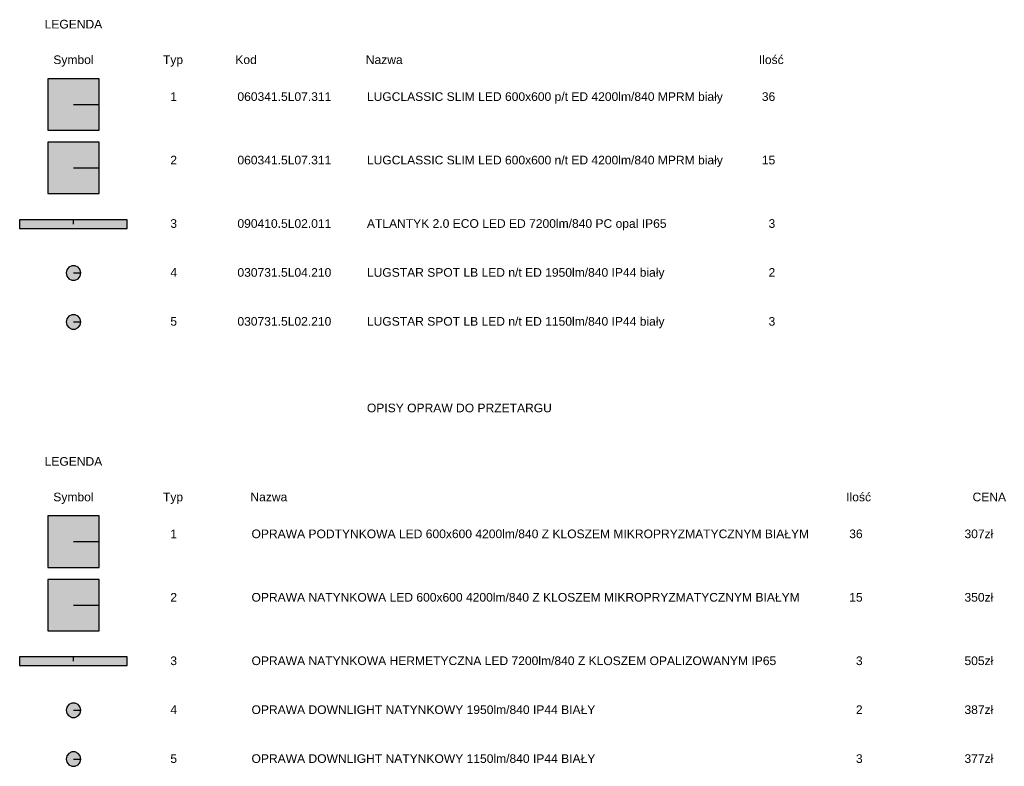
# Model space of a CAD drawing. Header units: millimetres. Extents: x -94648 to 68781, y -29623 to 11990.
# Tile 20 of 181: x -39276 to -38136, y -13799 to -12935. Entities that reach past the tile are written whole.
import ezdxf
from ezdxf.enums import TextEntityAlignment as Align

# ---------------------------------------------------------------- set-up
doc = ezdxf.new("R2010")
doc.units = ezdxf.units.MM
for name, color, linetype in [('rexp_Leuchten_Besch', 7, 'Continuous'), ('rexp_Lista elementów', 7, 'Continuous'), ('rexp_Oprawy', 7, 'Continuous')]:
    doc.layers.add(name, color=color, linetype=linetype)
doc.styles.get("Standard").update_dxf_attribs({"font": 'arial.ttf'})

# ---------------------------------------------------------------- blocks, each defined once
blk = doc.blocks.new('rexp_lib_21')
at = {"layer": 'rexp_Oprawy', "true_color": 0xb20000}
blk.add_hatch(color=14, dxfattribs=at).paths.add_polyline_path([(0.085, 0), (0.077, 0.037), (0.053, 0.066), (0.019, 0.083), (-0.019, 0.083), (-0.053, 0.066), (-0.077, 0.037), (-0.085, 0), (-0.077, -0.037), (-0.053, -0.066), (-0.019, -0.083), (0.019, -0.083), (0.053, -0.066), (0.077, -0.037)])
at = {"layer": 'rexp_Oprawy', "color": 14, "true_color": 0xb20000}
blk.add_lwpolyline([(0.085, 0), (0.077, 0.037), (0.053, 0.066), (0.019, 0.083), (-0.019, 0.083), (-0.053, 0.066), (-0.077, 0.037), (-0.085, 0), (-0.077, -0.037), (-0.053, -0.066), (-0.019, -0.083), (0.019, -0.083), (0.053, -0.066), (0.077, -0.037)], close=True, dxfattribs=at)
at = {"layer": 'rexp_Oprawy', "color": 7}
blk.add_lwpolyline([(0.085, 0), (0.077, 0.037), (0.053, 0.066), (0.019, 0.083), (-0.019, 0.083), (-0.053, 0.066), (-0.077, 0.037), (-0.085, 0), (-0.077, -0.037), (-0.053, -0.066), (-0.019, -0.083), (0.019, -0.083), (0.053, -0.066), (0.077, -0.037)], close=True, dxfattribs=at)
blk.add_lwpolyline([(0, 0), (0.085, 0)], dxfattribs=at)
at = {"layer": 'rexp_Leuchten_Besch', "flags": 8}
blk.add_attdef('Label', (0.05, 0.05), '', height=0.1, dxfattribs=at)
blk = doc.blocks.new('rexp_lib_17')
at = {"layer": 'rexp_Oprawy', "true_color": 0xff007f}
blk.add_hatch(color=230, dxfattribs=at).paths.add_polyline_path([(0.085, 0), (0.077, 0.037), (0.053, 0.066), (0.019, 0.083), (-0.019, 0.083), (-0.053, 0.066), (-0.077, 0.037), (-0.085, 0), (-0.077, -0.037), (-0.053, -0.066), (-0.019, -0.083), (0.019, -0.083), (0.053, -0.066), (0.077, -0.037)])
at = {"layer": 'rexp_Oprawy', "color": 230, "true_color": 0xff007f}
blk.add_lwpolyline([(0.085, 0), (0.077, 0.037), (0.053, 0.066), (0.019, 0.083), (-0.019, 0.083), (-0.053, 0.066), (-0.077, 0.037), (-0.085, 0), (-0.077, -0.037), (-0.053, -0.066), (-0.019, -0.083), (0.019, -0.083), (0.053, -0.066), (0.077, -0.037)], close=True, dxfattribs=at)
at = {"layer": 'rexp_Oprawy', "color": 7}
blk.add_lwpolyline([(0.085, 0), (0.077, 0.037), (0.053, 0.066), (0.019, 0.083), (-0.019, 0.083), (-0.053, 0.066), (-0.077, 0.037), (-0.085, 0), (-0.077, -0.037), (-0.053, -0.066), (-0.019, -0.083), (0.019, -0.083), (0.053, -0.066), (0.077, -0.037)], close=True, dxfattribs=at)
blk.add_lwpolyline([(0, 0), (0.085, 0)], dxfattribs=at)
at = {"layer": 'rexp_Leuchten_Besch', "flags": 8}
blk.add_attdef('Label', (0.05, 0.05), '', height=0.1, dxfattribs=at)
blk = doc.blocks.new('rexp_lib_13')
at = {"layer": 'rexp_Oprawy', "true_color": 0xff7f00}
blk.add_hatch(color=30, dxfattribs=at).paths.add_polyline_path([(-0.05, -0.623), (0.05, -0.623), (0.05, 0.623), (-0.05, 0.623)])
at = {"layer": 'rexp_Oprawy', "color": 30, "true_color": 0xff7f00}
blk.add_lwpolyline([(-0.05, -0.623), (0.05, -0.623), (0.05, 0.623), (-0.05, 0.623)], close=True, dxfattribs=at)
at = {"layer": 'rexp_Oprawy', "color": 7}
blk.add_lwpolyline([(-0.05, -0.623), (0.05, -0.623), (0.05, 0.623), (-0.05, 0.623)], close=True, dxfattribs=at)
blk.add_lwpolyline([(0, 0), (0.05, 0)], dxfattribs=at)
at = {"layer": 'rexp_Leuchten_Besch', "flags": 8}
blk.add_attdef('Label', (0.05, 0.05), '', height=0.1, dxfattribs=at)
blk = doc.blocks.new('rexp_lib_9')
at = {"layer": 'rexp_Oprawy', "true_color": 0xff00ff}
blk.add_hatch(color=6, dxfattribs=at).paths.add_polyline_path([(-0.298, -0.298), (0.298, -0.298), (0.298, 0.298), (-0.298, 0.298)])
at = {"layer": 'rexp_Oprawy', "color": 6, "true_color": 0xff00ff}
blk.add_lwpolyline([(-0.298, -0.298), (0.298, -0.298), (0.298, 0.298), (-0.298, 0.298)], close=True, dxfattribs=at)
at = {"layer": 'rexp_Oprawy', "color": 7}
blk.add_lwpolyline([(-0.298, -0.298), (0.298, -0.298), (0.298, 0.298), (-0.298, 0.298)], close=True, dxfattribs=at)
blk.add_lwpolyline([(0, 0), (0.298, 0)], dxfattribs=at)
at = {"layer": 'rexp_Leuchten_Besch', "flags": 8}
blk.add_attdef('Label', (0.05, 0.05), '', height=0.1, dxfattribs=at)
blk = doc.blocks.new('rexp_lib_5')
at = {"layer": 'rexp_Oprawy', "true_color": 0xffff00}
blk.add_hatch(color=2, dxfattribs=at).paths.add_polyline_path([(-0.298, -0.298), (0.298, -0.298), (0.298, 0.298), (-0.298, 0.298)])
at = {"layer": 'rexp_Oprawy', "color": 2, "true_color": 0xffff00}
blk.add_lwpolyline([(-0.298, -0.298), (0.298, -0.298), (0.298, 0.298), (-0.298, 0.298)], close=True, dxfattribs=at)
at = {"layer": 'rexp_Oprawy', "color": 7}
blk.add_lwpolyline([(-0.298, -0.298), (0.298, -0.298), (0.298, 0.298), (-0.298, 0.298)], close=True, dxfattribs=at)
blk.add_lwpolyline([(0, 0), (0.298, 0)], dxfattribs=at)
at = {"layer": 'rexp_Leuchten_Besch', "flags": 8}
blk.add_attdef('Label', (0.05, 0.05), '', height=0.1, dxfattribs=at)

msp = doc.modelspace()

# ---------------------------------------------------------------- block references
at = {"layer": 'rexp_Lista elementów', "xscale": 100, "yscale": 100, "zscale": 100}
for name, p in [('rexp_lib_5', (-39214.20682, -13033.29025)), ('rexp_lib_9', (-39214.20682, -13106.74182)), ('rexp_lib_17', (-39214.20682, -13228.40622)), ('rexp_lib_21', (-39214.20682, -13285.02741)), ('rexp_lib_5', (-39214.20682, -13539.41257)), ('rexp_lib_9', (-39214.20682, -13612.86414)), ('rexp_lib_17', (-39214.20682, -13734.52854)), ('rexp_lib_21', (-39214.20682, -13791.14973))]:
    msp.add_blockref(name, p, dxfattribs=at)
at = {"layer": 'rexp_Lista elementów', "xscale": 100, "yscale": 100, "zscale": 100, "rotation": 90}
for p in [(-39214.20682, -13171.78161), (-39214.20682, -13677.90393)]:
    msp.add_blockref('rexp_lib_13', p, dxfattribs=at)

# ---------------------------------------------------------------- texts
at = {"layer": 'rexp_Lista elementów', "color": 7, "true_color": 0xffffff}
for s, p in [('LEGENDA', (-39214.20682, -12945.41132)), ('Symbol', (-39214.20682, -12986.56447)), ('Typ', (-39098.85116, -12986.56447)), ('Kod', (-39014.20682, -12986.56447)), ('Nazwa', (-38854.22564, -12986.56447)), ('Ilość', (-38405.94268, -12986.56447)), ('LEGENDA', (-39214.20682, -13451.53364)), ('Symbol', (-39214.20682, -13492.68679)), ('Typ', (-39098.85116, -13492.68679)), ('Nazwa', (-38987.88125, -13492.68679)), ('Ilość', (-38304.71822, -13492.68679)), ('CENA', (-38153.3729, -13492.68679))]:
    msp.add_text(s, height=10, dxfattribs=at).set_placement(p, align=Align.CENTER)
for s, p in [('1', (-39094.20682, -13029.25418)), ('36', (-38401.29833, -13029.25418)), ('2', (-39094.20682, -13102.70575)), ('15', (-38401.29833, -13102.70575)), ('3', (-39094.20682, -13176.15732)), ('3', (-38401.29833, -13176.15732)), ('4', (-39094.20682, -13232.78533)), ('2', (-38401.29833, -13232.78533)), ('5', (-39094.20682, -13289.40652)), ('3', (-38401.29833, -13289.40652)), ('1', (-39094.20682, -13535.3765)), ('36', (-38300.07387, -13535.3765)), ('307zł', (-38148.72856, -13535.3765)), ('2', (-39094.20682, -13608.82807)), ('15', (-38300.07387, -13608.82807)), ('350zł', (-38148.72856, -13608.82807)), ('3', (-39094.20682, -13682.27964)), ('3', (-38300.07387, -13682.27964)), ('505zł', (-38148.72856, -13682.27964)), ('4', (-39094.20682, -13738.90765)), ('2', (-38300.07387, -13738.90765)), ('387zł', (-38148.72856, -13738.90765)), ('5', (-39094.20682, -13795.52884)), ('3', (-38300.07387, -13795.52884)), ('377zł', (-38148.72856, -13795.52884))]:
    msp.add_text(s, height=10, dxfattribs=at).set_placement(p, align=Align.RIGHT)
at = {"layer": 'rexp_Lista elementów', "color": 7, "true_color": 0xffffff, "char_height": 10, "attachment_point": 1}
for s, insert, width in [('060341.5L07.311', (-39024.25835, -13019.25418), 145), ('LUGCLASSIC SLIM LED 600x600 p/t ED 4200lm/840 MPRM biały', (-38874.25835, -13019.25418), 680.6578922), ('060341.5L07.311', (-39024.25835, -13092.70575), 145), ('LUGCLASSIC SLIM LED 600x600 n/t ED 4200lm/840 MPRM biały', (-38874.25835, -13092.70575), 761.2443587), ('090410.5L02.011', (-39024.25835, -13166.15732), 145), ('ATLANTYK 2.0 ECO LED ED 7200lm/840 PC opal IP65', (-38874.25835, -13166.15732), 746.5029319), ('030731.5L04.210', (-39024.25835, -13222.78533), 145), ('LUGSTAR SPOT LB LED n/t ED 1950lm/840 IP44 biały', (-38874.25835, -13222.78533), 711.1235076), ('030731.5L02.210', (-39024.25835, -13279.40652), 145), ('LUGSTAR SPOT LB LED n/t ED 1150lm/840 IP44 biały', (-38874.25835, -13279.40652), 706.2096987), ('OPISY OPRAW DO PRZETARGU', (-38874.25835, -13379.64823), 706.2096987), ('OPRAWA PODTYNKOWA LED 600x600 4200lm/840 Z KLOSZEM MIKROPRYZMATYCZNYM BIAŁYM', (-39007.91395, -13525.3765), 680.6578922), ('OPRAWA NATYNKOWA LED 600x600 4200lm/840 Z KLOSZEM MIKROPRYZMATYCZNYM BIAŁYM', (-39007.91395, -13598.82807), 761.2443587), ('OPRAWA NATYNKOWA HERMETYCZNA LED 7200lm/840 Z KLOSZEM OPALIZOWANYM IP65', (-39007.91395, -13672.27964), 746.5029319), ('OPRAWA DOWNLIGHT NATYNKOWY 1950lm/840 IP44 BIAŁY', (-39007.91395, -13728.90765), 711.1235076), ('OPRAWA DOWNLIGHT NATYNKOWY 1150lm/840 IP44 BIAŁY', (-39007.91395, -13785.52884), 706.2096987)]:
    msp.add_mtext(s, dxfattribs=dict(at, insert=insert, width=width))

doc.saveas('drawing.dxf')
